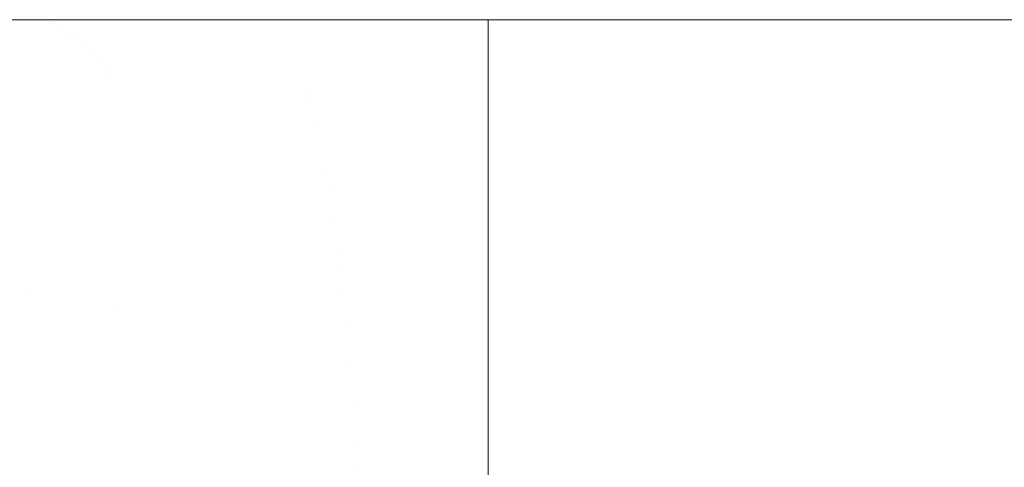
# Model space of a CAD drawing. Header units: centimetres. Extents: x -44.1 to 45.2, y 4.2 to 6.
# Tile 230 of 256: x -13.975 to -13.8782, y 5.9562 to 6.0002. Entities that reach past the tile are written whole.
import ezdxf

# ---------------------------------------------------------------- set-up
doc = ezdxf.new("R2010")
doc.units = ezdxf.units.CM
doc.header["$LTSCALE"] = 2.54
doc.layers.add('Lucido design-1', color=7, linetype='Continuous')

# ---------------------------------------------------------------- blocks, each defined once
blk = doc.blocks.new('Gruppo-4-1')
at = {"color": 7, "linetype": 'Continuous', "lineweight": 9}
for points, invisible_edges in [([(-43.918995, 6.000144, -2276.319046), (-8.333029, 6.000212, -2276.32217), (-26.126012, 6.000212, -2276.32217)], 9), ([(-43.918995, 6.000144, -2276.319046), (45.04592, 6.000144, -2276.319046), (9.459954, 6.000212, -2276.32217), (-8.333029, 6.000212, -2276.32217)], 11), ([(-43.918995, 6.000144, -2276.319046), (-43.918995, 6.000117, -2276.317808), (45.04592, 6.000117, -2276.317808), (45.04592, 6.000144, -2276.319046)], 10), ([(45.04592, 6.000117, -2276.317808), (-43.918995, 6.000117, -2276.317808), (-43.918995, 5.999831, -2276.313454), (45.04592, 5.999831, -2276.313454)], 5), ([(-26.126012, 6.000212, -2276.32217), (-13.971451, 6.000212, -2276.523786), (-13.973416, 6.000212, -2276.523976)], 9), ([(-13.973416, 6.000212, -2276.523976), (-13.993237, 6.000212, -2276.525887), (-26.126012, 6.000212, -2276.32217)], 10), ([(-13.928939, 6.000212, -2276.52217), (-13.949183, 6.000212, -2276.522535), (-26.126012, 6.000212, -2276.32217), (-8.333029, 6.000212, -2276.32217)], 10), ([(-13.949183, 6.000212, -2276.522535), (-13.971451, 6.000212, -2276.523786), (-26.126012, 6.000212, -2276.32217)], 10), ([(-13.972724, 6.000163, -2276.527036), (-14.021297, 6.000163, -2276.533169), (-14.014352, 6.000212, -2276.528777), (-13.993237, 6.000212, -2276.525887)], 11), ([(-13.972724, 6.000163, -2276.527036), (-13.97203, 6.000017, -2276.530129), (-14.019833, 6.000017, -2276.536164), (-14.021297, 6.000163, -2276.533169)], 15), ([(-14.018374, 5.999774, -2276.53915), (-14.019833, 6.000017, -2276.536164), (-13.97203, 6.000017, -2276.530129), (-13.971339, 5.999774, -2276.533212)], 15), ([(-13.993237, 6.000212, -2276.525887), (-13.973416, 6.000212, -2276.523976), (-13.972724, 6.000163, -2276.527036)], 10), ([(-13.972724, 6.000163, -2276.527036), (-13.973416, 6.000212, -2276.523976), (-13.971451, 6.000212, -2276.523786)], 9), ([(-13.971451, 6.000212, -2276.523786), (-13.949183, 6.000212, -2276.522535), (-13.928939, 6.000144, -2276.525294), (-13.972724, 6.000163, -2276.527036)], 14), ([(-13.97203, 6.000017, -2276.530129), (-13.972724, 6.000163, -2276.527036), (-13.928939, 6.000144, -2276.525294)], 11), ([(-13.928939, 6.000144, -2276.525294), (-13.928939, 6.000117, -2276.526532), (-13.97203, 6.000017, -2276.530129)], 10), ([(-13.97203, 6.000017, -2276.530129), (-13.928939, 6.000117, -2276.526532), (-13.928939, 5.999831, -2276.530886)], 9), ([(-13.971339, 5.999774, -2276.533212), (-13.97203, 6.000017, -2276.530129), (-13.928939, 5.999831, -2276.530886)], 11), ([(-13.949183, 6.000212, -2276.522535), (-13.928939, 6.000212, -2276.52217), (-13.928939, 6.000144, -2276.525294)], 8), ([(-8.333029, 6.000212, -2276.32217), (-8.333029, 6.000212, -2276.52217), (-13.928939, 6.000212, -2276.52217)], 9), ([(15.055864, 6.000117, -2276.526532), (-13.928939, 6.000117, -2276.526532), (-8.333029, 6.000212, -2276.52217), (9.459954, 6.000212, -2276.52217)], 11), ([(-8.333029, 6.000212, -2276.52217), (-13.928939, 6.000117, -2276.526532), (-13.928939, 6.000144, -2276.525294)], 9), ([(-13.928939, 6.000144, -2276.525294), (-13.928939, 6.000212, -2276.52217), (-8.333029, 6.000212, -2276.52217)], 8), ([(-13.928939, 6.000117, -2276.526532), (15.055864, 6.000117, -2276.526532), (15.055864, 5.999831, -2276.530886), (-13.928939, 5.999831, -2276.530886)], 5), ([(45.04592, 5.999831, -2276.313454), (-43.918995, 5.999831, -2276.313454), (-43.918995, 5.999356, -2276.309117), (45.04592, 5.999356, -2276.309117)], 5), ([(45.04592, 5.999356, -2276.309117), (-43.918995, 5.999356, -2276.309117), (-43.918995, 5.998693, -2276.304805), (45.04592, 5.998693, -2276.304805)], 5), ([(-13.971339, 5.999774, -2276.533212), (-13.97065, 5.999434, -2276.536281), (-14.016921, 5.999434, -2276.542123), (-14.018374, 5.999774, -2276.53915)], 15), ([(-14.015477, 5.998999, -2276.545079), (-14.016921, 5.999434, -2276.542123), (-13.97065, 5.999434, -2276.536281), (-13.969965, 5.998999, -2276.539333)], 15), ([(-13.928939, 5.999831, -2276.530886), (-13.928939, 5.999762, -2276.531523), (-13.971339, 5.999774, -2276.533212)], 10), ([(-13.928939, 5.999762, -2276.531523), (-13.928939, 5.999356, -2276.535223), (-13.97065, 5.999434, -2276.536281), (-13.971339, 5.999774, -2276.533212)], 14), ([(-13.969965, 5.998999, -2276.539333), (-13.97065, 5.999434, -2276.536281), (-13.928939, 5.999356, -2276.535223)], 11), ([(-13.928939, 5.999356, -2276.535223), (-13.928939, 5.998976, -2276.537697), (-13.969965, 5.998999, -2276.539333)], 10), ([(-13.928939, 5.999762, -2276.531523), (-13.928939, 5.999831, -2276.530886), (15.055864, 5.999831, -2276.530886), (15.055864, 5.999762, -2276.531523)], 10), ([(-13.928939, 5.999356, -2276.535223), (-13.928939, 5.999762, -2276.531523), (15.055864, 5.999762, -2276.531523), (15.055864, 5.999422, -2276.53462)], 10), ([(15.055864, 5.999422, -2276.53462), (15.055864, 5.999356, -2276.535223), (-13.928939, 5.999356, -2276.535223)], 10), ([(-13.928939, 5.998976, -2276.537697), (-13.928939, 5.999356, -2276.535223), (15.055864, 5.999356, -2276.535223), (15.055864, 5.998976, -2276.537697)], 10), ([(45.04592, 5.998693, -2276.304805), (-43.918995, 5.998693, -2276.304805), (-43.918995, 5.997842, -2276.300526), (45.04592, 5.997842, -2276.300526)], 5), ([(-13.969965, 5.998999, -2276.539333), (-13.969285, 5.99847, -2276.542362), (-14.014043, 5.99847, -2276.548013), (-14.015477, 5.998999, -2276.545079)], 15), ([(-14.012622, 5.997848, -2276.550922), (-14.014043, 5.99847, -2276.548013), (-13.969285, 5.99847, -2276.542362), (-13.968612, 5.997848, -2276.545365)], 15), ([(-13.969285, 5.99847, -2276.542362), (-13.969965, 5.998999, -2276.539333), (-13.928939, 5.998976, -2276.537697)], 11), ([(-13.928939, 5.998976, -2276.537697), (-13.928939, 5.998693, -2276.539535), (-13.969285, 5.99847, -2276.542362)], 10), ([(-13.968612, 5.997848, -2276.545365), (-13.969285, 5.99847, -2276.542362), (-13.928939, 5.998693, -2276.539535)], 11), ([(-13.928939, 5.998693, -2276.539535), (-13.928939, 5.997847, -2276.543786), (-13.968612, 5.997848, -2276.545365)], 10), ([(15.055864, 5.998976, -2276.537697), (15.055864, 5.998693, -2276.539535), (-13.928939, 5.998693, -2276.539535), (-13.928939, 5.998976, -2276.537697)], 10), ([(-13.928939, 5.997847, -2276.543786), (-13.928939, 5.998693, -2276.539535), (15.055864, 5.998693, -2276.539535), (15.055864, 5.997847, -2276.543786)], 10), ([(45.04592, 5.997842, -2276.300526), (-43.918995, 5.997842, -2276.300526), (-43.918995, 5.996805, -2276.296288), (45.04592, 5.996805, -2276.296288)], 5), ([(-14.012622, 5.997848, -2276.550922), (-13.968612, 5.997848, -2276.545365), (-13.98909, 5.997135, -2276.550499)], 11), ([(-13.968612, 5.997848, -2276.545365), (-13.967945, 5.997135, -2276.548337), (-13.98909, 5.997135, -2276.550499)], 11), ([(-13.988074, 5.996334, -2276.553401), (-13.98909, 5.997135, -2276.550499), (-13.967945, 5.997135, -2276.548337), (-13.967285, 5.996334, -2276.551275)], 15), ([(-13.967945, 5.997135, -2276.548337), (-13.968612, 5.997848, -2276.545365), (-13.928939, 5.997847, -2276.543786), (-13.928939, 5.997842, -2276.543814)], 11), ([(-13.928939, 5.997842, -2276.543814), (-13.928939, 5.996805, -2276.548052), (-13.967945, 5.997135, -2276.548337)], 10), ([(-13.967285, 5.996334, -2276.551275), (-13.967945, 5.997135, -2276.548337), (-13.928939, 5.996805, -2276.548052)], 11), ([(15.055864, 5.997847, -2276.543786), (15.055864, 5.997842, -2276.543814), (-13.928939, 5.997842, -2276.543814), (-13.928939, 5.997847, -2276.543786)], 10), ([(-13.928939, 5.997842, -2276.543814), (15.055864, 5.997842, -2276.543814), (15.055864, 5.996805, -2276.548052), (-13.928939, 5.996805, -2276.548052)], 5), ([(45.04592, 5.996805, -2276.296288), (-43.918995, 5.996805, -2276.296288), (-43.918995, 5.995584, -2276.292099), (45.04592, 5.995584, -2276.292099)], 5), ([(-13.967285, 5.996334, -2276.551275), (-13.966635, 5.995446, -2276.554175), (-13.98707, 5.995446, -2276.556265), (-13.988074, 5.996334, -2276.553401)], 15), ([(-13.928939, 5.996805, -2276.548052), (-13.928939, 5.996312, -2276.549743), (-13.967285, 5.996334, -2276.551275)], 10), ([(-13.966635, 5.995446, -2276.554175), (-13.967285, 5.996334, -2276.551275), (-13.928939, 5.996312, -2276.549743)], 11), ([(-13.928939, 5.996312, -2276.549743), (-13.928939, 5.995584, -2276.552241), (-13.966635, 5.995446, -2276.554175)], 10), ([(-13.928939, 5.996312, -2276.549743), (-13.928939, 5.996805, -2276.548052), (15.055864, 5.996805, -2276.548052), (15.055864, 5.996312, -2276.549743)], 10), ([(15.055864, 5.996312, -2276.549743), (15.055864, 5.995584, -2276.552241), (-13.928939, 5.995584, -2276.552241), (-13.928939, 5.996312, -2276.549743)], 10), ([(45.04592, 5.995584, -2276.292099), (-43.918995, 5.995584, -2276.292099), (-43.918995, 5.994181, -2276.287968), (45.04592, 5.994181, -2276.287968)], 5), ([(-13.986081, 5.994473, -2276.559087), (-13.98707, 5.995446, -2276.556265), (-13.966635, 5.995446, -2276.554175), (-13.965993, 5.994473, -2276.557033)], 15), ([(-13.965993, 5.994473, -2276.557033), (-13.966635, 5.995446, -2276.554175), (-13.928939, 5.995584, -2276.552241), (-13.928939, 5.994459, -2276.555554)], 11), ([(-13.928939, 5.994459, -2276.555554), (-13.928939, 5.995584, -2276.552241), (15.055864, 5.995584, -2276.552241), (15.055864, 5.994459, -2276.555554)], 10), ([(45.04592, 5.994181, -2276.287968), (-43.918995, 5.994181, -2276.287968), (-43.918995, 5.9926, -2276.283902), (45.04592, 5.9926, -2276.283902)], 5), ([(-13.965993, 5.994473, -2276.557033), (-13.965362, 5.99342, -2276.559846), (-13.985108, 5.99342, -2276.561865), (-13.986081, 5.994473, -2276.559087)], 15), ([(-13.965993, 5.994473, -2276.557033), (-13.928939, 5.994459, -2276.555554), (-13.946623, 5.99342, -2276.558737)], 11), ([(-13.946623, 5.99342, -2276.558737), (-13.965362, 5.99342, -2276.559846), (-13.965993, 5.994473, -2276.557033)], 11), ([(-13.946623, 5.99342, -2276.558737), (-13.928939, 5.994459, -2276.555554), (-13.928939, 5.994181, -2276.556372)], 9), ([(-13.928939, 5.994181, -2276.556372), (-13.928939, 5.993397, -2276.558388), (-13.946623, 5.99342, -2276.558737)], 10), ([(15.055864, 5.994459, -2276.555554), (15.055864, 5.994181, -2276.556372), (-13.928939, 5.994181, -2276.556372), (-13.928939, 5.994459, -2276.555554)], 10), ([(-13.928939, 5.993397, -2276.558388), (-13.928939, 5.994181, -2276.556372), (15.055864, 5.994181, -2276.556372), (15.055864, 5.993397, -2276.558388)], 10), ([(-13.984152, 5.992287, -2276.564594), (-13.985108, 5.99342, -2276.561865), (-13.965362, 5.99342, -2276.559846), (-13.964742, 5.992287, -2276.56261)], 15), ([(-13.946322, 5.992287, -2276.56152), (-13.964742, 5.992287, -2276.56261), (-13.965362, 5.99342, -2276.559846), (-13.946623, 5.99342, -2276.558737)], 15), ([(-13.946623, 5.99342, -2276.558737), (-13.928939, 5.993397, -2276.558388), (-13.928939, 5.9926, -2276.560438)], 9), ([(-13.928939, 5.9926, -2276.560438), (-13.946322, 5.992287, -2276.56152), (-13.946623, 5.99342, -2276.558737)], 11), ([(15.055864, 5.993397, -2276.558388), (15.055864, 5.9926, -2276.560438), (-13.928939, 5.9926, -2276.560438), (-13.928939, 5.993397, -2276.558388)], 10), ([(45.04592, 5.9926, -2276.283902), (-43.918995, 5.9926, -2276.283902), (-43.918995, 5.990843, -2276.279908), (45.04592, 5.990843, -2276.279908)], 5), ([(-13.964742, 5.992287, -2276.56261), (-13.964133, 5.991079, -2276.565322), (-13.983213, 5.991079, -2276.567273), (-13.984152, 5.992287, -2276.564594)], 15), ([(-13.946026, 5.991079, -2276.564251), (-13.964133, 5.991079, -2276.565322), (-13.964742, 5.992287, -2276.56261), (-13.946322, 5.992287, -2276.56152)], 15), ([(-13.928939, 5.9926, -2276.560438), (-13.928939, 5.992274, -2276.561179), (-13.946322, 5.992287, -2276.56152)], 10), ([(-13.946322, 5.992287, -2276.56152), (-13.928939, 5.992274, -2276.561179), (-13.928939, 5.990843, -2276.564432), (-13.946026, 5.991079, -2276.564251)], 13), ([(15.055864, 5.9926, -2276.560438), (15.055864, 5.991069, -2276.563918), (-13.928939, 5.990843, -2276.564432), (-13.928939, 5.992274, -2276.561179)], 10), ([(-13.928939, 5.992274, -2276.561179), (-13.928939, 5.9926, -2276.560438), (15.055864, 5.9926, -2276.560438)], 10), ([(45.04592, 5.990843, -2276.279908), (-43.918995, 5.990843, -2276.279908), (-43.918995, 5.988913, -2276.275995), (45.04592, 5.988913, -2276.275995)], 5), ([(-13.982293, 5.989798, -2276.569898), (-13.983213, 5.991079, -2276.567273), (-13.964133, 5.991079, -2276.565322), (-13.963537, 5.989798, -2276.567981)], 15), ([(-13.945737, 5.989798, -2276.566928), (-13.963537, 5.989798, -2276.567981), (-13.964133, 5.991079, -2276.565322), (-13.946026, 5.991079, -2276.564251)], 15), ([(-13.945737, 5.989798, -2276.566928), (-13.946026, 5.991079, -2276.564251), (-13.928939, 5.990843, -2276.564432)], 11), ([(-13.928939, 5.990843, -2276.564432), (-13.928939, 5.989777, -2276.566594), (-13.945737, 5.989798, -2276.566928)], 10), ([(15.055864, 5.991069, -2276.563918), (15.055864, 5.990843, -2276.564432), (-13.928939, 5.990843, -2276.564432)], 10), ([(15.055864, 5.990843, -2276.564432), (15.055864, 5.988913, -2276.568345), (-13.928939, 5.988913, -2276.568345), (-13.928939, 5.989777, -2276.566594)], 10), ([(-13.928939, 5.989777, -2276.566594), (-13.928939, 5.990843, -2276.564432), (15.055864, 5.990843, -2276.564432)], 10), ([(-13.963537, 5.989798, -2276.567981), (-13.962953, 5.988447, -2276.570582), (-13.981393, 5.988447, -2276.572468), (-13.982293, 5.989798, -2276.569898)], 15), ([(-13.945453, 5.988447, -2276.569547), (-13.962953, 5.988447, -2276.570582), (-13.963537, 5.989798, -2276.567981), (-13.945737, 5.989798, -2276.566928)], 15), ([(-13.945737, 5.989798, -2276.566928), (-13.928939, 5.989777, -2276.566594), (-13.928939, 5.988913, -2276.568345)], 9), ([(-13.928939, 5.988913, -2276.568345), (-13.945453, 5.988447, -2276.569547), (-13.945737, 5.989798, -2276.566928)], 11), ([(45.04592, 5.988913, -2276.275995), (-43.918995, 5.988913, -2276.275995), (-43.918995, 5.986815, -2276.27217), (45.04592, 5.986815, -2276.27217)], 5), ([(-13.980513, 5.987031, -2276.574978), (-13.981393, 5.988447, -2276.572468), (-13.962953, 5.988447, -2276.570582), (-13.962383, 5.987031, -2276.573124)], 15), ([(-13.962383, 5.987031, -2276.573124), (-13.962953, 5.988447, -2276.570582), (-13.945453, 5.988447, -2276.569547), (-13.945176, 5.987031, -2276.572106)], 15), ([(-13.945176, 5.987031, -2276.572106), (-13.945453, 5.988447, -2276.569547), (-13.928939, 5.988913, -2276.568345), (-13.928939, 5.987023, -2276.57179)], 11), ([(15.055864, 5.988913, -2276.568345), (15.055864, 5.988433, -2276.569221), (-13.928939, 5.986815, -2276.57217), (-13.928939, 5.987023, -2276.57179)], 10), ([(-13.928939, 5.987023, -2276.57179), (-13.928939, 5.988913, -2276.568345), (15.055864, 5.988913, -2276.568345)], 10), ([(15.055864, 5.988433, -2276.569221), (15.055864, 5.986815, -2276.57217), (-13.928939, 5.986815, -2276.57217)], 10), ([(45.04592, 5.985531, -2276.270055), (45.04592, 5.986815, -2276.27217), (-43.918995, 5.986815, -2276.27217), (-43.918995, 5.985531, -2276.270055)], 10), ([(-13.962383, 5.987031, -2276.573124), (-13.961826, 5.985551, -2276.575605), (-13.979655, 5.985551, -2276.577428), (-13.980513, 5.987031, -2276.574978)], 15), ([(-13.945176, 5.987031, -2276.572106), (-13.944906, 5.985551, -2276.574604), (-13.961826, 5.985551, -2276.575605), (-13.962383, 5.987031, -2276.573124)], 15), ([(-13.945176, 5.987031, -2276.572106), (-13.928939, 5.987023, -2276.57179), (-13.928939, 5.986815, -2276.57217)], 9), ([(-13.944906, 5.985551, -2276.574604), (-13.945176, 5.987031, -2276.572106), (-13.928939, 5.986815, -2276.57217)], 11), ([(-13.928939, 5.986815, -2276.57217), (-13.928939, 5.984551, -2276.5759), (-13.944906, 5.985551, -2276.574604)], 10), ([(-13.928939, 5.984551, -2276.5759), (-13.928939, 5.986815, -2276.57217), (15.055864, 5.986815, -2276.57217), (15.055864, 5.985531, -2276.574285)], 10), ([(-43.918995, 5.985531, -2276.270055), (-43.918995, 5.984551, -2276.26844), (45.04592, 5.984551, -2276.26844), (45.04592, 5.985531, -2276.270055)], 10), ([(-13.978818, 5.984013, -2276.579816), (-13.979655, 5.985551, -2276.577428), (-13.961826, 5.985551, -2276.575605), (-13.961284, 5.984013, -2276.578023)], 15), ([(-13.961284, 5.984013, -2276.578023), (-13.961826, 5.985551, -2276.575605), (-13.944906, 5.985551, -2276.574604), (-13.944643, 5.984013, -2276.577038)], 15), ([(-13.944643, 5.984013, -2276.577038), (-13.944906, 5.985551, -2276.574604), (-13.928939, 5.984551, -2276.5759)], 11), ([(15.055864, 5.985531, -2276.574285), (15.055864, 5.984551, -2276.5759), (-13.928939, 5.984551, -2276.5759)], 10), ([(45.04592, 5.983999, -2276.267613), (45.04592, 5.984551, -2276.26844), (-43.918995, 5.984551, -2276.26844), (-43.918995, 5.983999, -2276.267613)], 10), ([(-13.928939, 5.984551, -2276.5759), (-13.928939, 5.983999, -2276.576727), (-13.944643, 5.984013, -2276.577038)], 10), ([(15.055864, 5.984551, -2276.5759), (15.055864, 5.98241, -2276.579104), (-13.928939, 5.982127, -2276.579528), (-13.928939, 5.983999, -2276.576727)], 10), ([(-13.928939, 5.983999, -2276.576727), (-13.928939, 5.984551, -2276.5759), (15.055864, 5.984551, -2276.5759)], 10), ([(-43.918995, 5.983999, -2276.267613), (-43.918995, 5.982127, -2276.264812), (45.04592, 5.982127, -2276.264812), (45.04592, 5.983999, -2276.267613)], 10), ([(-13.961284, 5.984013, -2276.578023), (-13.960756, 5.982418, -2276.580375), (-13.978004, 5.982418, -2276.582139), (-13.978818, 5.984013, -2276.579816)], 15), ([(-13.944643, 5.984013, -2276.577038), (-13.944386, 5.982418, -2276.579407), (-13.960756, 5.982418, -2276.580375), (-13.961284, 5.984013, -2276.578023)], 15), ([(-13.928939, 5.983999, -2276.576727), (-13.928939, 5.982127, -2276.579528), (-13.944386, 5.982418, -2276.579407), (-13.944643, 5.984013, -2276.577038)], 14), ([(45.04592, 5.982127, -2276.264812), (-43.918995, 5.982127, -2276.264812), (-43.918995, 5.979547, -2276.261294), (45.04592, 5.979547, -2276.261294)], 5), ([(-13.977213, 5.980772, -2276.584397), (-13.978004, 5.982418, -2276.582139), (-13.960756, 5.982418, -2276.580375), (-13.960243, 5.980772, -2276.582662)], 15), ([(-13.960243, 5.980772, -2276.582662), (-13.960756, 5.982418, -2276.580375), (-13.944386, 5.982418, -2276.579407), (-13.944137, 5.980772, -2276.581709)], 15), ([(-13.944137, 5.980772, -2276.581709), (-13.944386, 5.982418, -2276.579407), (-13.928939, 5.982127, -2276.579528)], 11), ([(-13.928939, 5.982127, -2276.579528), (-13.928939, 5.980753, -2276.581402), (-13.944137, 5.980772, -2276.581709)], 10), ([(15.055864, 5.98241, -2276.579104), (15.055864, 5.982127, -2276.579528), (-13.928939, 5.982127, -2276.579528)], 10), ([(15.055864, 5.982127, -2276.579528), (15.055864, 5.979547, -2276.583046), (-13.928939, 5.979547, -2276.583046), (-13.928939, 5.980753, -2276.581402)], 10), ([(-13.928939, 5.980753, -2276.581402), (-13.928939, 5.982127, -2276.579528), (15.055864, 5.982127, -2276.579528)], 10), ([(-13.960243, 5.980772, -2276.582662), (-13.959745, 5.979077, -2276.58488), (-13.976445, 5.979077, -2276.586588), (-13.977213, 5.980772, -2276.584397)], 15), ([(-13.944137, 5.980772, -2276.581709), (-13.943896, 5.979077, -2276.583943), (-13.959745, 5.979077, -2276.58488), (-13.960243, 5.980772, -2276.582662)], 15), ([(-13.944137, 5.980772, -2276.581709), (-13.928939, 5.980753, -2276.581402), (-13.928939, 5.979547, -2276.583046)], 9), ([(-13.928939, 5.979547, -2276.583046), (-13.943896, 5.979077, -2276.583943), (-13.944137, 5.980772, -2276.581709)], 11), ([(45.04592, 5.979547, -2276.261294), (-43.918995, 5.979547, -2276.261294), (-43.918995, 5.976816, -2276.257891), (45.04592, 5.976816, -2276.257891)], 5), ([(-13.975701, 5.977336, -2276.588711), (-13.976445, 5.979077, -2276.586588), (-13.959745, 5.979077, -2276.58488), (-13.959262, 5.977336, -2276.587031)], 15), ([(-13.959262, 5.977336, -2276.587031), (-13.959745, 5.979077, -2276.58488), (-13.943896, 5.979077, -2276.583943), (-13.943661, 5.977336, -2276.586107)], 15), ([(-13.943661, 5.977336, -2276.586107), (-13.943896, 5.979077, -2276.583943), (-13.928939, 5.979547, -2276.583046), (-13.928939, 5.977325, -2276.585815)], 11), ([(-13.928939, 5.977325, -2276.585815), (15.055864, 5.979547, -2276.583046), (15.055864, 5.979066, -2276.583646)], 9), ([(-13.928939, 5.977325, -2276.585815), (-13.928939, 5.979547, -2276.583046), (15.055864, 5.979547, -2276.583046)], 10), ([(15.055864, 5.979066, -2276.583646), (15.055864, 5.976816, -2276.586449), (-13.928939, 5.976816, -2276.586449), (-13.928939, 5.977325, -2276.585815)], 10), ([(45.04592, 5.976816, -2276.257891), (-43.918995, 5.976816, -2276.257891), (-43.918995, 5.97394, -2276.254611), (45.04592, 5.97394, -2276.254611)], 5), ([(-13.984213, 5.977336, -2276.589876), (-13.975701, 5.977336, -2276.588711), (-13.974981, 5.975554, -2276.590766), (-13.983362, 5.975554, -2276.591913)], 15), ([(-13.959262, 5.977336, -2276.587031), (-13.958795, 5.975554, -2276.589111), (-13.974981, 5.975554, -2276.590766), (-13.975701, 5.977336, -2276.588711)], 15), ([(-13.943661, 5.977336, -2276.586107), (-13.943435, 5.975554, -2276.588202), (-13.958795, 5.975554, -2276.589111), (-13.959262, 5.977336, -2276.587031)], 15), ([(-13.943661, 5.977336, -2276.586107), (-13.928939, 5.977325, -2276.585815), (-13.928939, 5.976816, -2276.586449)], 9), ([(-13.928939, 5.976816, -2276.586449), (-13.943435, 5.975554, -2276.588202), (-13.943661, 5.977336, -2276.586107)], 11), ([(-13.943435, 5.975554, -2276.588202), (-13.928939, 5.976816, -2276.586449), (-13.928939, 5.97394, -2276.589729)], 9), ([(-13.928939, 5.97394, -2276.589729), (-13.928939, 5.976816, -2276.586449), (15.055864, 5.976816, -2276.586449), (15.055864, 5.975537, -2276.587908)], 10), ([(-13.983362, 5.975554, -2276.591913), (-13.974981, 5.975554, -2276.590766), (-13.974285, 5.973735, -2276.592752), (-13.982539, 5.973735, -2276.593881)], 15), ([(-13.974285, 5.973735, -2276.592752), (-13.974981, 5.975554, -2276.590766), (-13.958795, 5.975554, -2276.589111), (-13.958344, 5.973735, -2276.591122)], 15), ([(-13.958344, 5.973735, -2276.591122), (-13.958795, 5.975554, -2276.589111), (-13.943435, 5.975554, -2276.588202), (-13.943216, 5.973735, -2276.590227)], 15), ([(-13.928939, 5.97394, -2276.589729), (-13.943216, 5.973735, -2276.590227), (-13.943435, 5.975554, -2276.588202)], 11), ([(15.055864, 5.975537, -2276.587908), (15.055864, 5.97394, -2276.589729), (-13.928939, 5.97394, -2276.589729)], 10), ([(45.04592, 5.97394, -2276.254611), (-43.918995, 5.97394, -2276.254611), (-43.918995, 5.970923, -2276.251459), (45.04592, 5.970923, -2276.251459)], 5), ([(-13.928939, 5.97394, -2276.589729), (-13.928939, 5.97373, -2276.589948), (-13.943216, 5.973735, -2276.590227)], 10), ([(-13.928939, 5.970923, -2276.592881), (-13.928939, 5.97373, -2276.589948), (15.055864, 5.97394, -2276.589729), (15.055864, 5.971865, -2276.591896)], 10), ([(-13.928939, 5.97373, -2276.589948), (-13.928939, 5.97394, -2276.589729), (15.055864, 5.97394, -2276.589729)], 10), ([(-13.982539, 5.973735, -2276.593881), (-13.974285, 5.973735, -2276.592752), (-13.973614, 5.97188, -2276.594669), (-13.981745, 5.97188, -2276.595781)], 15), ([(-13.974285, 5.973735, -2276.592752), (-13.958344, 5.973735, -2276.591122), (-13.965665, 5.97188, -2276.593768)], 11), ([(-13.965665, 5.97188, -2276.593768), (-13.973614, 5.97188, -2276.594669), (-13.974285, 5.973735, -2276.592752)], 11), ([(-13.958344, 5.973735, -2276.591122), (-13.957909, 5.97188, -2276.593063), (-13.965665, 5.97188, -2276.593768)], 11), ([(-13.943216, 5.973735, -2276.590227), (-13.943004, 5.97188, -2276.592181), (-13.957909, 5.97188, -2276.593063), (-13.958344, 5.973735, -2276.591122)], 15), ([(-13.928939, 5.97373, -2276.589948), (-13.928939, 5.970923, -2276.592881), (-13.943004, 5.97188, -2276.592181), (-13.943216, 5.973735, -2276.590227)], 14), ([(-13.981745, 5.97188, -2276.595781), (-13.973614, 5.97188, -2276.594669), (-13.972967, 5.969994, -2276.596515), (-13.98098, 5.969994, -2276.597612)], 15), ([(-13.965133, 5.969994, -2276.595628), (-13.972967, 5.969994, -2276.596515), (-13.973614, 5.97188, -2276.594669), (-13.965665, 5.97188, -2276.593768)], 15), ([(-13.965665, 5.97188, -2276.593768), (-13.957909, 5.97188, -2276.593063), (-13.957489, 5.969994, -2276.594933), (-13.965133, 5.969994, -2276.595628)], 15), ([(-13.957489, 5.969994, -2276.594933), (-13.957909, 5.97188, -2276.593063), (-13.943004, 5.97188, -2276.592181), (-13.942801, 5.969994, -2276.594064)], 15), ([(-13.942801, 5.969994, -2276.594064), (-13.943004, 5.97188, -2276.592181), (-13.928939, 5.970923, -2276.592881)], 11), ([(15.055864, 5.971865, -2276.591896), (15.055864, 5.970923, -2276.592881), (-13.928939, 5.970923, -2276.592881)], 10), ([(45.04592, 5.970923, -2276.251459), (-43.918995, 5.970923, -2276.251459), (-43.918995, 5.967771, -2276.248442), (45.04592, 5.967771, -2276.248442)], 5), ([(-13.98098, 5.969994, -2276.597612), (-13.972967, 5.969994, -2276.596515), (-13.972344, 5.968081, -2276.598293), (-13.980244, 5.968081, -2276.599373)], 15), ([(-13.964621, 5.968081, -2276.597417), (-13.972344, 5.968081, -2276.598293), (-13.972967, 5.969994, -2276.596515), (-13.965133, 5.969994, -2276.595628)], 15), ([(-13.965133, 5.969994, -2276.595628), (-13.957489, 5.969994, -2276.594933), (-13.957085, 5.968081, -2276.596733), (-13.964621, 5.968081, -2276.597417)], 15), ([(-13.942801, 5.969994, -2276.594064), (-13.942604, 5.968081, -2276.595876), (-13.957085, 5.968081, -2276.596733), (-13.957489, 5.969994, -2276.594933)], 15), ([(-13.928939, 5.970923, -2276.592881), (-13.928939, 5.969981, -2276.593783), (-13.942801, 5.969994, -2276.594064)], 10), ([(-13.928939, 5.969981, -2276.593783), (-13.928939, 5.967771, -2276.595898), (-13.942604, 5.968081, -2276.595876), (-13.942801, 5.969994, -2276.594064)], 14), ([(-13.928939, 5.967771, -2276.595898), (-13.928939, 5.969981, -2276.593783), (15.055864, 5.970923, -2276.592881), (15.055864, 5.968075, -2276.595607)], 10), ([(-13.928939, 5.969981, -2276.593783), (-13.928939, 5.970923, -2276.592881), (15.055864, 5.970923, -2276.592881)], 10), ([(-13.980244, 5.968081, -2276.599373), (-13.972344, 5.968081, -2276.598293), (-13.971746, 5.966143, -2276.6), (-13.979537, 5.966143, -2276.601066)], 15), ([(-13.964129, 5.966143, -2276.599137), (-13.971746, 5.966143, -2276.6), (-13.972344, 5.968081, -2276.598293), (-13.964621, 5.968081, -2276.597417)], 15), ([(-13.964621, 5.968081, -2276.597417), (-13.957085, 5.968081, -2276.596733), (-13.956697, 5.966143, -2276.598462), (-13.964129, 5.966143, -2276.599137)], 15), ([(-13.956697, 5.966143, -2276.598462), (-13.957085, 5.968081, -2276.596733), (-13.942604, 5.968081, -2276.595876), (-13.942416, 5.966143, -2276.597617)], 15), ([(-13.942416, 5.966143, -2276.597617), (-13.942604, 5.968081, -2276.595876), (-13.928939, 5.967771, -2276.595898)], 11), ([(15.055864, 5.968075, -2276.595607), (15.055864, 5.967771, -2276.595898), (-13.928939, 5.967771, -2276.595898)], 10), ([(45.04592, 5.967771, -2276.248442), (-43.918995, 5.967771, -2276.248442), (-43.918995, 5.964491, -2276.245566), (45.04592, 5.964491, -2276.245566)], 5), ([(-13.928939, 5.967771, -2276.595898), (-13.928939, 5.966127, -2276.597339), (-13.942416, 5.966143, -2276.597617)], 10), ([(15.055864, 5.967771, -2276.595898), (15.055864, 5.964491, -2276.598774), (-13.928939, 5.964491, -2276.598774), (-13.928939, 5.966127, -2276.597339)], 10), ([(-13.928939, 5.966127, -2276.597339), (-13.928939, 5.967771, -2276.595898), (15.055864, 5.967771, -2276.595898)], 10), ([(-13.979537, 5.966143, -2276.601066), (-13.971746, 5.966143, -2276.6), (-13.971172, 5.964183, -2276.601639), (-13.978858, 5.964183, -2276.602691)], 15), ([(-13.963657, 5.964183, -2276.600788), (-13.971172, 5.964183, -2276.601639), (-13.971746, 5.966143, -2276.6), (-13.964129, 5.966143, -2276.599137)], 15), ([(-13.964129, 5.966143, -2276.599137), (-13.956697, 5.966143, -2276.598462), (-13.956325, 5.964183, -2276.600121), (-13.963657, 5.964183, -2276.600788)], 15), ([(-13.942416, 5.966143, -2276.597617), (-13.942235, 5.964183, -2276.599287), (-13.956325, 5.964183, -2276.600121), (-13.956697, 5.966143, -2276.598462)], 15), ([(-13.942416, 5.966143, -2276.597617), (-13.928939, 5.966127, -2276.597339), (-13.928939, 5.964491, -2276.598774)], 9), ([(-13.928939, 5.964491, -2276.598774), (-13.942235, 5.964183, -2276.599287), (-13.942416, 5.966143, -2276.597617)], 11), ([(45.04592, 5.964491, -2276.245566), (-43.918995, 5.964491, -2276.245566), (-43.918995, 5.961088, -2276.242835), (45.04592, 5.961088, -2276.242835)], 5), ([(-13.978858, 5.964183, -2276.602691), (-13.971172, 5.964183, -2276.601639), (-13.970621, 5.962205, -2276.603209), (-13.978208, 5.962205, -2276.604247)], 15), ([(-13.963205, 5.962205, -2276.602369), (-13.970621, 5.962205, -2276.603209), (-13.971172, 5.964183, -2276.601639), (-13.963657, 5.964183, -2276.600788)], 15), ([(-13.963657, 5.964183, -2276.600788), (-13.956325, 5.964183, -2276.600121), (-13.955968, 5.962205, -2276.601711), (-13.963205, 5.962205, -2276.602369)], 15), ([(-13.955968, 5.962205, -2276.601711), (-13.956325, 5.964183, -2276.600121), (-13.942235, 5.964183, -2276.599287), (-13.942062, 5.962205, -2276.600888)], 15), ([(-13.942062, 5.962205, -2276.600888), (-13.942235, 5.964183, -2276.599287), (-13.928939, 5.964491, -2276.598774), (-13.928939, 5.962192, -2276.600619)], 11), ([(-13.928939, 5.962192, -2276.600619), (15.055864, 5.964491, -2276.598774), (15.055864, 5.964178, -2276.599025)], 9), ([(-13.928939, 5.962192, -2276.600619), (-13.928939, 5.964491, -2276.598774), (15.055864, 5.964491, -2276.598774)], 10), ([(15.055864, 5.964178, -2276.599025), (15.055864, 5.961088, -2276.601505), (-13.928939, 5.961088, -2276.601505), (-13.928939, 5.962192, -2276.600619)], 10), ([(-13.978208, 5.962205, -2276.604247), (-13.970621, 5.962205, -2276.603209), (-13.970095, 5.960212, -2276.604711), (-13.977586, 5.960212, -2276.605736)], 15), ([(-13.962772, 5.960212, -2276.603881), (-13.970095, 5.960212, -2276.604711), (-13.970621, 5.962205, -2276.603209), (-13.963205, 5.962205, -2276.602369)], 15), ([(-13.963205, 5.962205, -2276.602369), (-13.955968, 5.962205, -2276.601711), (-13.955627, 5.960212, -2276.603232), (-13.962772, 5.960212, -2276.603881)], 15), ([(-13.942062, 5.962205, -2276.600888), (-13.941896, 5.960212, -2276.602419), (-13.955627, 5.960212, -2276.603232), (-13.955968, 5.962205, -2276.601711)], 15), ([(-13.942062, 5.962205, -2276.600888), (-13.928939, 5.962192, -2276.600619), (-13.928939, 5.961088, -2276.601505)], 9), ([(-13.928939, 5.961088, -2276.601505), (-13.941896, 5.960212, -2276.602419), (-13.942062, 5.962205, -2276.600888)], 11), ([(45.04592, 5.961088, -2276.242835), (-43.918995, 5.961088, -2276.242835), (-43.918995, 5.95757, -2276.240255), (45.04592, 5.95757, -2276.240255)], 5), ([(-13.941738, 5.958206, -2276.603882), (-13.941896, 5.960212, -2276.602419), (-13.928939, 5.961088, -2276.601505), (-13.928939, 5.958198, -2276.603624)], 11), ([(15.055864, 5.961088, -2276.601505), (15.055864, 5.960201, -2276.602155), (-13.928939, 5.95757, -2276.604085), (-13.928939, 5.958198, -2276.603624)], 10), ([(-13.928939, 5.958198, -2276.603624), (-13.928939, 5.961088, -2276.601505), (15.055864, 5.961088, -2276.601505)], 10), ([(-13.977586, 5.960212, -2276.605736), (-13.970095, 5.960212, -2276.604711), (-13.969592, 5.958206, -2276.606146), (-13.976992, 5.958206, -2276.607158)], 15), ([(-13.962359, 5.958206, -2276.605326), (-13.969592, 5.958206, -2276.606146), (-13.970095, 5.960212, -2276.604711), (-13.962772, 5.960212, -2276.603881)], 15), ([(-13.962772, 5.960212, -2276.603881), (-13.955627, 5.960212, -2276.603232), (-13.955301, 5.958206, -2276.604685), (-13.962359, 5.958206, -2276.605326)], 15), ([(-13.955301, 5.958206, -2276.604685), (-13.955627, 5.960212, -2276.603232), (-13.941896, 5.960212, -2276.602419), (-13.941738, 5.958206, -2276.603882)], 15), ([(15.055864, 5.960201, -2276.602155), (15.055864, 5.95757, -2276.604085), (-13.928939, 5.95757, -2276.604085)], 10), ([(45.04592, 5.95757, -2276.240255), (-43.918995, 5.95757, -2276.240255), (-43.918995, 5.953942, -2276.237831), (45.04592, 5.953942, -2276.237831)], 5), ([(-13.976992, 5.958206, -2276.607158), (-13.969592, 5.958206, -2276.606146), (-13.969113, 5.956191, -2276.607514), (-13.976425, 5.956191, -2276.608514)], 15), ([(-13.961965, 5.956191, -2276.606704), (-13.969113, 5.956191, -2276.607514), (-13.969592, 5.958206, -2276.606146), (-13.962359, 5.958206, -2276.605326)], 15), ([(-13.962359, 5.958206, -2276.605326), (-13.955301, 5.958206, -2276.604685), (-13.95499, 5.956191, -2276.60607), (-13.961965, 5.956191, -2276.606704)], 15), ([(-13.941738, 5.958206, -2276.603882), (-13.941587, 5.956191, -2276.605277), (-13.95499, 5.956191, -2276.60607), (-13.955301, 5.958206, -2276.604685)], 15), ([(-13.941738, 5.958206, -2276.603882), (-13.928939, 5.958198, -2276.603624), (-13.928939, 5.95757, -2276.604085)], 9), ([(-13.928939, 5.95757, -2276.604085), (-13.941587, 5.956191, -2276.605277), (-13.941738, 5.958206, -2276.603882)], 11), ([(-13.941587, 5.956191, -2276.605277), (-13.928939, 5.95757, -2276.604085), (-13.928939, 5.954165, -2276.60636)], 9), ([(-13.928939, 5.954165, -2276.60636), (-13.928939, 5.95757, -2276.604085), (15.055864, 5.95757, -2276.604085), (15.055864, 5.956178, -2276.605015)], 10), ([(-13.976425, 5.956191, -2276.608514), (-13.969113, 5.956191, -2276.607514), (-13.968656, 5.954168, -2276.608817), (-13.975886, 5.954168, -2276.609806)], 15), ([(-13.96159, 5.954168, -2276.608016), (-13.968656, 5.954168, -2276.608817), (-13.969113, 5.956191, -2276.607514), (-13.961965, 5.956191, -2276.606704)], 15), ([(-13.961965, 5.956191, -2276.606704), (-13.95499, 5.956191, -2276.60607), (-13.954694, 5.954168, -2276.607389), (-13.96159, 5.954168, -2276.608016)], 15), ([(-13.954694, 5.954168, -2276.607389), (-13.95499, 5.956191, -2276.60607), (-13.941587, 5.956191, -2276.605277), (-13.941443, 5.954168, -2276.606605)], 15), ([(-13.928939, 5.954165, -2276.60636), (-13.941443, 5.954168, -2276.606605), (-13.941587, 5.956191, -2276.605277)], 11)]:
    blk.add_3dface(points, dxfattribs=dict(at, invisible_edges=invisible_edges))
blk = doc.blocks.new('Gruppo-5-1')
at = {"color": 7}
blk.add_blockref('Gruppo-4-1', (0, 0), dxfattribs=at)

msp = doc.modelspace()

# ---------------------------------------------------------------- block references
at = {"layer": 'Lucido design-1', "color": 7}
msp.add_blockref('Gruppo-5-1', (0, 0), dxfattribs=at)

doc.saveas('drawing.dxf')
